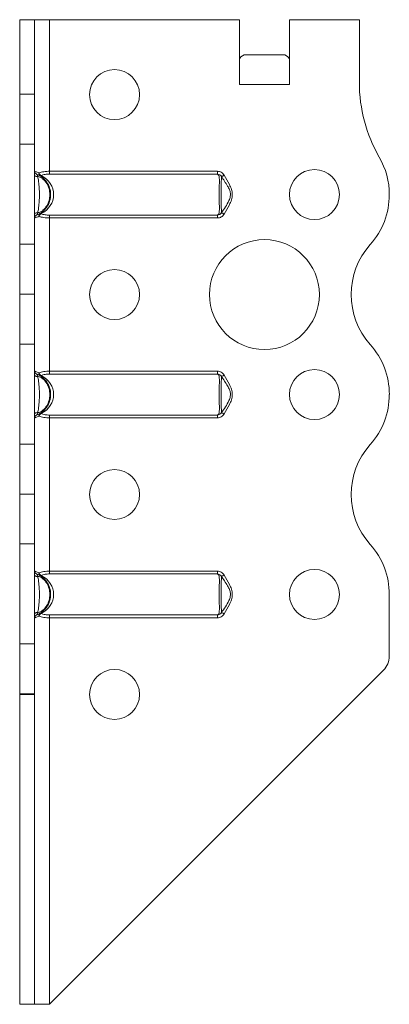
# Model space of a CAD drawing. Header units: millimetres. Extents: x 0 to 210, y 0 to 297.
# Tile 8 of 9: x 74 to 93, y 195 to 245. Entities that reach past the tile are written whole.
import ezdxf

# ---------------------------------------------------------------- set-up
doc = ezdxf.new("R2010")
doc.units = ezdxf.units.MM

msp = doc.modelspace()

# ---------------------------------------------------------------- linework, layer by layer
at = {"color": 7, "linetype": 'Continuous', "lineweight": 15}
for p, q in [((74.39, 244.598), (75.14, 244.598)), ((74.39, 240.873), (74.39, 244.598)), ((75.14, 240.873), (75.14, 244.598)), ((75.89, 244.598), (75.14, 244.598)), ((75.89, 237.014), (75.89, 244.598)), ((75.89, 244.598), (85.39, 244.598)), ((85.39, 241.348), (85.39, 244.598)), ((87.89, 241.348), (87.89, 244.598)), ((87.89, 244.598), (91.39, 244.598)), ((91.39, 244.598), (91.39, 241.458)), ((85.703, 242.848), (87.578, 242.848)), ((85.39, 241.348), (87.89, 241.348)), ((74.39, 240.873), (75.14, 240.873)), ((74.39, 238.373), (74.39, 240.873)), ((75.14, 240.873), (75.14, 238.373)), ((75.14, 238.373), (74.39, 238.373)), ((74.39, 233.372), (74.39, 238.373)), ((75.14, 233.372), (75.14, 238.373)), ((75.89, 237.014), (75.89, 236.874)), ((75.89, 237.014), (84.283, 237.014)), ((84.283, 237.014), (84.283, 236.874)), ((84.283, 236.874), (75.89, 236.874)), ((75.89, 234.821), (84.283, 234.821)), ((75.89, 234.821), (75.89, 234.681)), ((75.89, 227.014), (75.89, 234.681)), ((84.283, 234.681), (75.89, 234.681)), ((84.283, 234.821), (84.283, 234.681)), ((74.39, 233.372), (75.14, 233.372)), ((74.39, 230.872), (74.39, 233.372)), ((75.14, 233.372), (75.14, 230.872)), ((74.39, 230.872), (75.14, 230.872)), ((74.39, 228.373), (74.39, 230.872)), ((75.14, 230.872), (74.39, 230.872)), ((74.39, 230.872), (74.39, 230.872)), ((75.14, 230.872), (75.14, 228.373)), ((75.14, 230.872), (75.14, 230.872)), ((75.14, 228.373), (74.39, 228.373)), ((74.39, 223.372), (74.39, 228.373)), ((75.14, 223.372), (75.14, 228.373)), ((75.89, 226.874), (75.89, 227.014)), ((75.89, 227.014), (84.283, 227.014)), ((84.283, 226.874), (75.89, 226.874)), ((84.283, 226.874), (84.283, 227.014)), ((92.89, 225.848), (92.89, 225.848)), ((75.89, 224.821), (84.283, 224.821)), ((75.89, 224.681), (75.89, 224.821)), ((75.89, 217.014), (75.89, 224.681)), ((84.283, 224.681), (75.89, 224.681)), ((84.283, 224.681), (84.283, 224.821)), ((74.39, 223.372), (75.14, 223.372)), ((74.39, 220.872), (74.39, 223.372)), ((75.14, 223.372), (75.14, 220.872)), ((75.14, 220.872), (74.39, 220.872)), ((74.39, 220.872), (75.14, 220.872)), ((74.39, 220.872), (74.39, 220.872)), ((74.39, 218.373), (74.39, 220.872)), ((75.14, 220.872), (75.14, 220.872)), ((75.14, 220.872), (75.14, 218.373)), ((75.14, 218.373), (74.39, 218.373)), ((74.39, 213.372), (74.39, 218.373)), ((75.14, 213.372), (75.14, 218.373)), ((75.89, 216.874), (75.89, 217.014)), ((75.89, 217.014), (84.283, 217.014)), ((84.283, 216.874), (75.89, 216.874)), ((84.283, 216.874), (84.283, 217.014)), ((92.89, 215.847), (92.89, 212.762)), ((75.89, 214.821), (84.283, 214.821)), ((75.89, 214.681), (75.89, 214.821)), ((84.283, 214.681), (84.283, 214.821)), ((75.89, 195.348), (75.89, 214.681)), ((84.283, 214.681), (75.89, 214.681)), ((74.39, 213.372), (75.14, 213.372)), ((74.39, 210.872), (74.39, 213.372)), ((75.14, 213.372), (75.14, 210.872)), ((75.89, 195.348), (92.597, 212.055)), ((75.14, 210.872), (74.39, 210.872)), ((74.39, 210.848), (74.39, 210.872)), ((74.39, 210.848), (75.14, 210.848)), ((74.39, 195.348), (74.39, 210.848)), ((75.14, 210.848), (75.14, 210.872)), ((75.14, 195.348), (75.14, 210.848)), ((74.39, 195.348), (75.14, 195.348)), ((75.14, 195.348), (75.89, 195.348))]:
    msp.add_line(p, q, dxfattribs=at)
at = {"color": 7, "linetype": 'Continuous', "lineweight": 15, "flags": 128}
for points in [[(75.14, 236.818), (75.143, 236.804), (75.152, 236.791), (75.166, 236.779), (75.185, 236.769), (75.209, 236.76), (75.235, 236.754), (75.264, 236.75), (75.294, 236.749)], [(84.626, 236.818), (84.599, 236.804), (84.574, 236.791), (84.551, 236.779), (84.53, 236.769), (84.514, 236.76), (84.502, 236.754), (84.494, 236.75), (84.492, 236.749)], [(75.294, 234.946), (75.264, 234.945), (75.235, 234.941), (75.209, 234.935), (75.185, 234.926), (75.166, 234.916), (75.152, 234.904), (75.143, 234.891), (75.14, 234.877)], [(84.492, 234.946), (84.494, 234.945), (84.502, 234.941), (84.514, 234.935), (84.53, 234.926), (84.551, 234.916), (84.574, 234.904), (84.599, 234.891), (84.626, 234.877)], [(75.294, 226.749), (75.264, 226.75), (75.235, 226.754), (75.209, 226.76), (75.185, 226.769), (75.166, 226.779), (75.152, 226.791), (75.143, 226.804), (75.14, 226.818)], [(84.492, 226.749), (84.494, 226.75), (84.502, 226.754), (84.514, 226.76), (84.53, 226.769), (84.551, 226.779), (84.574, 226.791), (84.599, 226.804), (84.626, 226.818)], [(75.14, 224.877), (75.143, 224.891), (75.152, 224.904), (75.166, 224.916), (75.185, 224.926), (75.209, 224.935), (75.235, 224.941), (75.264, 224.945), (75.294, 224.946)], [(84.626, 224.877), (84.599, 224.891), (84.574, 224.904), (84.551, 224.916), (84.53, 224.926), (84.514, 224.935), (84.502, 224.941), (84.494, 224.945), (84.492, 224.946)], [(75.294, 216.749), (75.264, 216.75), (75.235, 216.754), (75.209, 216.76), (75.185, 216.769), (75.166, 216.779), (75.152, 216.791), (75.143, 216.804), (75.14, 216.818)], [(84.492, 216.749), (84.494, 216.75), (84.502, 216.754), (84.514, 216.76), (84.53, 216.769), (84.551, 216.779), (84.574, 216.791), (84.599, 216.804), (84.626, 216.818)], [(75.14, 214.877), (75.143, 214.891), (75.152, 214.904), (75.166, 214.916), (75.185, 214.926), (75.209, 214.935), (75.235, 214.941), (75.264, 214.945), (75.294, 214.946)], [(84.626, 214.877), (84.599, 214.891), (84.574, 214.904), (84.551, 214.916), (84.53, 214.926), (84.514, 214.935), (84.502, 214.941), (84.494, 214.945), (84.492, 214.946)]]:
    msp.add_lwpolyline(points, dxfattribs=at)
at = {"color": 7, "linetype": 'Continuous', "lineweight": 15}
for centre, radius in [((79.14, 240.848), 1.25), ((89.14, 235.848), 1.25), ((86.64, 230.848), 2.75), ((79.14, 230.848), 1.25), ((89.14, 225.848), 1.25), ((79.14, 220.848), 1.25), ((89.14, 215.848), 1.25), ((79.14, 210.848), 1.25)]:
    msp.add_circle(centre, radius, dxfattribs=at)
for centre, radius, start, end in [((98.89, 241.458), 7.5, 180, 209.9264), ((89.14, 235.845), 3.75, 0.0409, 29.9264), ((75.29, 237.014), 0.15, 180, 248.8998), ((75.461, 236.885), 0.11, 156.1869, 230.6486), ((75.558, 236.983), 0.206, 195.1743, 243.3112), ((75.428, 236.874), 0.0829, 243.0698, 296.9302), ((89.14, 235.848), 3.75, 318.1877, 0), ((75.29, 234.681), 0.15, 111.1002, 180), ((75.461, 234.81), 0.11, 129.3508, 203.8137), ((75.558, 234.712), 0.206, 116.6877, 164.8268), ((75.428, 234.821), 0.0829, 63.0698, 116.9302), ((94.73, 230.848), 3.75, 138.1877, 221.8196), ((89.143, 225.848), 3.748, 0, 41.8196), ((75.29, 227.014), 0.15, 180, 248.8998), ((75.461, 226.885), 0.11, 156.1869, 230.6486), ((75.558, 226.983), 0.206, 195.1743, 243.3112), ((75.428, 226.874), 0.0829, 243.0698, 296.9302), ((89.14, 225.848), 3.75, 318.1877, 0), ((75.29, 224.681), 0.15, 111.1002, 180), ((75.461, 224.81), 0.11, 129.3514, 203.8131), ((75.558, 224.712), 0.206, 116.6888, 164.8257), ((75.428, 224.821), 0.0829, 63.0745, 116.9255), ((94.73, 220.848), 3.75, 138.1877, 221.8123), ((89.14, 215.847), 3.75, 0, 41.8123), ((75.29, 217.014), 0.15, 180, 248.8998), ((75.461, 216.885), 0.11, 156.1869, 230.6482), ((75.558, 216.983), 0.206, 195.1738, 243.3109), ((75.428, 216.874), 0.0829, 243.0745, 296.9255), ((75.29, 214.681), 0.15, 111.1002, 180), ((75.461, 214.81), 0.11, 129.3514, 203.8131), ((75.558, 214.712), 0.206, 116.6888, 164.8257), ((75.428, 214.821), 0.0829, 63.0745, 116.9255), ((91.89, 212.762), 1, 315, 0)]:
    msp.add_arc(centre, radius, start, end, dxfattribs=at)
for centre, major_axis, ratio, start_param, end_param in [((85.703, 241.348), (0, 1.5), 0.416667, 0, 0.523599), ((87.578, 241.348), (0, 1.5), 0.416667, 5.759587, 6.283185), ((74.84, 235.848), (1.25, 0), 0.88, 5.236668, 7.329703), ((74.84, 225.848), (1.25, 0), 0.88, 5.236668, 7.329703), ((74.84, 215.848), (1.25, 0), 0.88, 5.236668, 7.329703)]:
    msp.add_ellipse(centre, major_axis=major_axis, ratio=ratio, start_param=start_param, end_param=end_param, dxfattribs=at)
for points, knots in [([(75.14, 237.014), (75.14, 237.014), (75.145, 237.012), (75.165, 237.006), (75.18, 237.001), (75.237, 236.981), (75.292, 236.961), (75.36, 236.93)], [0, 0, 0, 0, 0.25, 0.25, 0.5, 0.5, 1, 1, 1, 1]), ([(75.36, 236.93), (75.427, 236.961), (75.51, 236.981), (75.646, 237.001), (75.694, 237.006), (75.791, 237.012), (75.84, 237.014), (75.89, 237.014)], [0, 0, 0, 0, 0.5, 0.5, 0.75, 0.75, 1, 1, 1, 1]), ([(84.626, 236.818), (84.594, 236.88), (84.543, 236.93), (84.422, 236.996), (84.353, 237.014), (84.283, 237.014)], [0, 0, 0, 0, 0.5, 0.5, 1, 1, 1, 1]), ([(75.294, 236.749), (75.286, 236.787), (75.281, 236.817), (75.261, 236.857), (75.248, 236.869), (75.236, 236.874)], [0, 0, 0, 0, 0.5, 0.5, 1, 1, 1, 1]), ([(75.236, 236.874), (75.259, 236.865), (75.281, 236.856), (75.325, 236.835), (75.349, 236.823), (75.421, 236.784), (75.469, 236.752), (75.601, 236.649), (75.678, 236.569), (75.807, 236.384), (75.856, 236.284), (75.923, 236.07), (75.94, 235.959), (75.94, 235.791), (75.936, 235.734), (75.919, 235.624), (75.906, 235.57), (75.856, 235.411), (75.806, 235.308), (75.709, 235.171), (75.673, 235.127), (75.596, 235.046), (75.555, 235.009), (75.466, 234.941), (75.418, 234.91), (75.346, 234.87), (75.323, 234.859), (75.28, 234.839), (75.259, 234.83), (75.236, 234.821)], [0, 0, 0, 0, 0.03125, 0.03125, 0.0625, 0.0625, 0.125, 0.125, 0.25, 0.25, 0.375, 0.375, 0.5, 0.5, 0.5625, 0.5625, 0.625, 0.625, 0.75, 0.75, 0.8125, 0.8125, 0.875, 0.875, 0.9375, 0.9375, 0.96875, 0.96875, 1, 1, 1, 1]), ([(75.294, 234.946), (75.343, 234.944), (75.392, 234.961), (75.479, 235.006), (75.519, 235.034), (75.632, 235.13), (75.695, 235.207), (75.796, 235.373), (75.835, 235.465), (75.885, 235.652), (75.897, 235.75), (75.897, 235.946), (75.885, 236.042), (75.834, 236.232), (75.796, 236.322), (75.695, 236.489), (75.632, 236.565), (75.519, 236.661), (75.479, 236.689), (75.391, 236.734), (75.343, 236.751), (75.294, 236.749)], [0, 0, 0, 0, 0.0625, 0.0625, 0.125, 0.125, 0.25, 0.25, 0.375, 0.375, 0.5, 0.5, 0.625, 0.625, 0.75, 0.75, 0.875, 0.875, 0.9375, 0.9375, 1, 1, 1, 1]), ([(75.294, 236.749), (75.31, 236.676), (75.322, 236.605), (75.342, 236.463), (75.35, 236.392), (75.364, 236.247), (75.369, 236.173), (75.378, 236.016), (75.381, 235.933), (75.381, 235.764), (75.378, 235.679), (75.369, 235.523), (75.364, 235.449), (75.35, 235.304), (75.343, 235.233), (75.322, 235.091), (75.31, 235.02), (75.294, 234.946)], [0, 0, 0, 0, 0.125, 0.125, 0.25, 0.25, 0.375, 0.375, 0.5, 0.5, 0.625, 0.625, 0.75, 0.75, 0.875, 0.875, 1, 1, 1, 1]), ([(75.89, 236.874), (75.811, 236.874), (75.734, 236.869), (75.588, 236.846), (75.521, 236.828), (75.466, 236.8)], [0, 0, 0, 0, 0.5, 0.5, 1, 1, 1, 1]), ([(84.283, 234.821), (84.298, 234.83), (84.313, 234.839), (84.342, 234.86), (84.354, 234.872), (84.372, 234.912), (84.376, 234.943), (84.385, 235.045), (84.385, 235.127), (84.383, 235.31), (84.381, 235.412), (84.377, 235.626), (84.375, 235.737), (84.375, 235.962), (84.377, 236.072), (84.381, 236.286), (84.383, 236.386), (84.384, 236.523), (84.384, 236.567), (84.383, 236.648), (84.382, 236.685), (84.376, 236.753), (84.372, 236.784), (84.354, 236.823), (84.342, 236.835), (84.313, 236.856), (84.298, 236.865), (84.283, 236.874)], [0, 0, 0, 0, 0.03125, 0.03125, 0.0625, 0.0625, 0.125, 0.125, 0.25, 0.25, 0.375, 0.375, 0.5, 0.5, 0.625, 0.625, 0.75, 0.75, 0.8125, 0.8125, 0.875, 0.875, 0.9375, 0.9375, 0.96875, 0.96875, 1, 1, 1, 1]), ([(84.283, 236.874), (84.325, 236.869), (84.365, 236.857), (84.439, 236.817), (84.472, 236.787), (84.492, 236.749)], [0, 0, 0, 0, 0.5, 0.5, 1, 1, 1, 1]), ([(84.475, 234.934), (84.62, 235.13), (84.806, 235.382), (84.94, 235.731), (84.945, 235.921), (84.893, 236.102), (84.737, 236.388), (84.591, 236.603), (84.483, 236.761)], [0, 0, 0, 0, 0.34974, 0.451699, 0.532073, 0.619212, 0.719663, 1, 1, 1, 1]), ([(84.492, 236.749), (84.493, 236.751), (84.489, 236.734), (84.486, 236.689), (84.485, 236.661), (84.482, 236.566), (84.482, 236.489), (84.481, 236.323), (84.481, 236.232), (84.48, 236.043), (84.48, 235.947), (84.48, 235.75), (84.48, 235.653), (84.481, 235.463), (84.481, 235.372), (84.482, 235.206), (84.482, 235.129), (84.485, 235.034), (84.486, 235.006), (84.489, 234.961), (84.493, 234.944), (84.492, 234.946)], [0, 0, 0, 0, 0.0625, 0.0625, 0.125, 0.125, 0.25, 0.25, 0.375, 0.375, 0.5, 0.5, 0.625, 0.625, 0.75, 0.75, 0.875, 0.875, 0.9375, 0.9375, 1, 1, 1, 1]), ([(84.626, 236.818), (84.707, 236.66), (84.803, 236.51), (84.925, 236.274), (84.962, 236.194), (85.016, 236.025), (85.033, 235.937), (85.033, 235.76), (85.016, 235.67), (84.962, 235.501), (84.925, 235.421), (84.803, 235.185), (84.707, 235.035), (84.626, 234.877)], [0, 0, 0, 0, 0.25, 0.25, 0.375, 0.375, 0.5, 0.5, 0.625, 0.625, 0.75, 0.75, 1, 1, 1, 1]), ([(75.236, 234.821), (75.248, 234.826), (75.261, 234.838), (75.281, 234.878), (75.286, 234.908), (75.294, 234.946)], [0, 0, 0, 0, 0.5, 0.5, 1, 1, 1, 1]), ([(84.492, 234.946), (84.472, 234.908), (84.44, 234.878), (84.365, 234.838), (84.325, 234.826), (84.283, 234.821)], [0, 0, 0, 0, 0.5, 0.5, 1, 1, 1, 1]), ([(75.36, 234.765), (75.292, 234.734), (75.237, 234.714), (75.18, 234.694), (75.165, 234.689), (75.145, 234.683), (75.14, 234.681), (75.14, 234.681)], [0, 0, 0, 0, 0.5, 0.5, 0.75, 0.75, 1, 1, 1, 1]), ([(75.89, 234.681), (75.84, 234.681), (75.791, 234.683), (75.694, 234.689), (75.646, 234.694), (75.51, 234.714), (75.427, 234.734), (75.36, 234.765)], [0, 0, 0, 0, 0.25, 0.25, 0.5, 0.5, 1, 1, 1, 1]), ([(75.466, 234.895), (75.521, 234.867), (75.588, 234.849), (75.734, 234.826), (75.811, 234.821), (75.89, 234.821)], [0, 0, 0, 0, 0.5, 0.5, 1, 1, 1, 1]), ([(84.283, 234.681), (84.353, 234.681), (84.422, 234.699), (84.543, 234.765), (84.594, 234.815), (84.626, 234.877)], [0, 0, 0, 0, 0.5, 0.5, 1, 1, 1, 1]), ([(75.14, 227.014), (75.14, 227.014), (75.145, 227.012), (75.165, 227.006), (75.18, 227.001), (75.237, 226.981), (75.292, 226.961), (75.36, 226.93)], [0, 0, 0, 0, 0.25, 0.25, 0.5, 0.5, 1, 1, 1, 1]), ([(75.294, 226.749), (75.286, 226.787), (75.281, 226.817), (75.261, 226.857), (75.248, 226.869), (75.236, 226.874)], [0, 0, 0, 0, 0.5, 0.5, 1, 1, 1, 1]), ([(75.236, 226.874), (75.259, 226.865), (75.281, 226.856), (75.325, 226.835), (75.349, 226.823), (75.421, 226.784), (75.469, 226.752), (75.601, 226.649), (75.678, 226.569), (75.807, 226.384), (75.856, 226.284), (75.923, 226.07), (75.94, 225.959), (75.94, 225.791), (75.936, 225.734), (75.919, 225.624), (75.906, 225.57), (75.856, 225.411), (75.806, 225.308), (75.709, 225.171), (75.673, 225.127), (75.596, 225.046), (75.555, 225.009), (75.466, 224.941), (75.418, 224.91), (75.346, 224.87), (75.323, 224.859), (75.28, 224.839), (75.259, 224.83), (75.236, 224.821)], [0, 0, 0, 0, 0.03125, 0.03125, 0.0625, 0.0625, 0.125, 0.125, 0.25, 0.25, 0.375, 0.375, 0.5, 0.5, 0.5625, 0.5625, 0.625, 0.625, 0.75, 0.75, 0.8125, 0.8125, 0.875, 0.875, 0.9375, 0.9375, 0.96875, 0.96875, 1, 1, 1, 1]), ([(75.294, 224.946), (75.343, 224.944), (75.392, 224.961), (75.479, 225.006), (75.519, 225.034), (75.632, 225.13), (75.695, 225.207), (75.796, 225.373), (75.835, 225.465), (75.885, 225.652), (75.897, 225.75), (75.897, 225.946), (75.885, 226.042), (75.834, 226.232), (75.796, 226.322), (75.695, 226.489), (75.632, 226.565), (75.519, 226.661), (75.479, 226.689), (75.391, 226.734), (75.343, 226.751), (75.294, 226.749)], [0, 0, 0, 0, 0.0625, 0.0625, 0.125, 0.125, 0.25, 0.25, 0.375, 0.375, 0.5, 0.5, 0.625, 0.625, 0.75, 0.75, 0.875, 0.875, 0.9375, 0.9375, 1, 1, 1, 1]), ([(75.294, 226.749), (75.31, 226.676), (75.322, 226.605), (75.342, 226.463), (75.35, 226.392), (75.364, 226.247), (75.369, 226.173), (75.378, 226.016), (75.381, 225.933), (75.381, 225.764), (75.378, 225.679), (75.369, 225.523), (75.364, 225.449), (75.35, 225.304), (75.343, 225.233), (75.322, 225.091), (75.31, 225.02), (75.294, 224.946)], [0, 0, 0, 0, 0.125, 0.125, 0.25, 0.25, 0.375, 0.375, 0.5, 0.5, 0.625, 0.625, 0.75, 0.75, 0.875, 0.875, 1, 1, 1, 1]), ([(75.36, 226.93), (75.427, 226.961), (75.51, 226.981), (75.646, 227.001), (75.694, 227.006), (75.791, 227.012), (75.84, 227.014), (75.89, 227.014)], [0, 0, 0, 0, 0.5, 0.5, 0.75, 0.75, 1, 1, 1, 1]), ([(75.89, 226.874), (75.811, 226.874), (75.734, 226.869), (75.588, 226.846), (75.521, 226.828), (75.466, 226.8)], [0, 0, 0, 0, 0.5, 0.5, 1, 1, 1, 1]), ([(84.626, 226.818), (84.594, 226.88), (84.543, 226.93), (84.422, 226.996), (84.353, 227.014), (84.283, 227.014)], [0, 0, 0, 0, 0.5, 0.5, 1, 1, 1, 1]), ([(84.283, 224.821), (84.298, 224.83), (84.313, 224.839), (84.342, 224.86), (84.354, 224.872), (84.372, 224.912), (84.376, 224.943), (84.385, 225.045), (84.385, 225.127), (84.383, 225.31), (84.381, 225.412), (84.377, 225.626), (84.375, 225.737), (84.375, 225.962), (84.377, 226.072), (84.381, 226.286), (84.383, 226.386), (84.384, 226.523), (84.384, 226.567), (84.383, 226.648), (84.382, 226.685), (84.376, 226.753), (84.372, 226.784), (84.354, 226.823), (84.342, 226.835), (84.313, 226.856), (84.298, 226.865), (84.283, 226.874)], [0, 0, 0, 0, 0.03125, 0.03125, 0.0625, 0.0625, 0.125, 0.125, 0.25, 0.25, 0.375, 0.375, 0.5, 0.5, 0.625, 0.625, 0.75, 0.75, 0.8125, 0.8125, 0.875, 0.875, 0.9375, 0.9375, 0.96875, 0.96875, 1, 1, 1, 1]), ([(84.283, 226.874), (84.325, 226.869), (84.365, 226.857), (84.439, 226.817), (84.472, 226.787), (84.492, 226.749)], [0, 0, 0, 0, 0.5, 0.5, 1, 1, 1, 1]), ([(84.475, 224.934), (84.62, 225.13), (84.806, 225.382), (84.94, 225.731), (84.945, 225.921), (84.893, 226.102), (84.737, 226.388), (84.591, 226.603), (84.483, 226.761)], [0, 0, 0, 0, 0.349741, 0.451699, 0.532074, 0.619213, 0.719663, 1, 1, 1, 1]), ([(84.492, 226.749), (84.493, 226.751), (84.489, 226.734), (84.486, 226.689), (84.485, 226.661), (84.482, 226.566), (84.482, 226.489), (84.481, 226.323), (84.481, 226.232), (84.48, 226.043), (84.48, 225.947), (84.48, 225.75), (84.48, 225.653), (84.481, 225.463), (84.481, 225.372), (84.482, 225.206), (84.482, 225.129), (84.485, 225.034), (84.486, 225.006), (84.489, 224.961), (84.493, 224.944), (84.492, 224.946)], [0, 0, 0, 0, 0.0625, 0.0625, 0.125, 0.125, 0.25, 0.25, 0.375, 0.375, 0.5, 0.5, 0.625, 0.625, 0.75, 0.75, 0.875, 0.875, 0.9375, 0.9375, 1, 1, 1, 1]), ([(84.626, 226.818), (84.707, 226.66), (84.803, 226.51), (84.925, 226.274), (84.962, 226.194), (85.016, 226.025), (85.033, 225.937), (85.033, 225.76), (85.016, 225.67), (84.962, 225.501), (84.925, 225.421), (84.803, 225.185), (84.707, 225.035), (84.626, 224.877)], [0, 0, 0, 0, 0.25, 0.25, 0.375, 0.375, 0.5, 0.5, 0.625, 0.625, 0.75, 0.75, 1, 1, 1, 1]), ([(75.36, 224.765), (75.292, 224.734), (75.237, 224.714), (75.18, 224.694), (75.165, 224.689), (75.145, 224.683), (75.14, 224.681), (75.14, 224.681)], [0, 0, 0, 0, 0.5, 0.5, 0.75, 0.75, 1, 1, 1, 1]), ([(75.236, 224.821), (75.248, 224.826), (75.261, 224.838), (75.281, 224.878), (75.286, 224.908), (75.294, 224.946)], [0, 0, 0, 0, 0.5, 0.5, 1, 1, 1, 1]), ([(75.89, 224.681), (75.84, 224.681), (75.791, 224.683), (75.694, 224.689), (75.646, 224.694), (75.51, 224.714), (75.427, 224.734), (75.36, 224.765)], [0, 0, 0, 0, 0.25, 0.25, 0.5, 0.5, 1, 1, 1, 1]), ([(75.466, 224.895), (75.521, 224.867), (75.588, 224.849), (75.734, 224.826), (75.811, 224.821), (75.89, 224.821)], [0, 0, 0, 0, 0.5, 0.5, 1, 1, 1, 1]), ([(84.492, 224.946), (84.472, 224.908), (84.44, 224.878), (84.365, 224.838), (84.325, 224.826), (84.283, 224.821)], [0, 0, 0, 0, 0.5, 0.5, 1, 1, 1, 1]), ([(84.283, 224.681), (84.353, 224.681), (84.422, 224.699), (84.543, 224.765), (84.594, 224.815), (84.626, 224.877)], [0, 0, 0, 0, 0.5, 0.5, 1, 1, 1, 1]), ([(75.14, 217.014), (75.14, 217.014), (75.145, 217.012), (75.165, 217.006), (75.18, 217.001), (75.237, 216.981), (75.292, 216.961), (75.36, 216.93)], [0, 0, 0, 0, 0.25, 0.25, 0.5, 0.5, 1, 1, 1, 1]), ([(75.294, 216.749), (75.286, 216.787), (75.281, 216.817), (75.261, 216.857), (75.248, 216.869), (75.236, 216.874)], [0, 0, 0, 0, 0.5, 0.5, 1, 1, 1, 1]), ([(75.236, 216.874), (75.259, 216.865), (75.281, 216.856), (75.325, 216.835), (75.349, 216.823), (75.421, 216.784), (75.469, 216.752), (75.601, 216.649), (75.678, 216.569), (75.807, 216.384), (75.856, 216.284), (75.923, 216.07), (75.94, 215.959), (75.94, 215.791), (75.936, 215.734), (75.919, 215.624), (75.906, 215.57), (75.856, 215.411), (75.806, 215.308), (75.709, 215.171), (75.673, 215.127), (75.596, 215.046), (75.555, 215.009), (75.466, 214.941), (75.418, 214.91), (75.346, 214.87), (75.323, 214.859), (75.28, 214.839), (75.259, 214.83), (75.236, 214.821)], [0, 0, 0, 0, 0.03125, 0.03125, 0.0625, 0.0625, 0.125, 0.125, 0.25, 0.25, 0.375, 0.375, 0.5, 0.5, 0.5625, 0.5625, 0.625, 0.625, 0.75, 0.75, 0.8125, 0.8125, 0.875, 0.875, 0.9375, 0.9375, 0.96875, 0.96875, 1, 1, 1, 1]), ([(75.294, 214.946), (75.343, 214.944), (75.392, 214.961), (75.479, 215.006), (75.519, 215.034), (75.632, 215.13), (75.695, 215.207), (75.796, 215.373), (75.835, 215.465), (75.885, 215.652), (75.897, 215.75), (75.897, 215.946), (75.885, 216.042), (75.834, 216.232), (75.796, 216.322), (75.695, 216.489), (75.632, 216.565), (75.519, 216.661), (75.479, 216.689), (75.391, 216.734), (75.343, 216.751), (75.294, 216.749)], [0, 0, 0, 0, 0.0625, 0.0625, 0.125, 0.125, 0.25, 0.25, 0.375, 0.375, 0.5, 0.5, 0.625, 0.625, 0.75, 0.75, 0.875, 0.875, 0.9375, 0.9375, 1, 1, 1, 1]), ([(75.294, 216.749), (75.31, 216.676), (75.322, 216.605), (75.342, 216.463), (75.35, 216.392), (75.364, 216.247), (75.369, 216.173), (75.378, 216.016), (75.381, 215.933), (75.381, 215.764), (75.378, 215.679), (75.369, 215.523), (75.364, 215.449), (75.35, 215.304), (75.343, 215.233), (75.322, 215.091), (75.31, 215.02), (75.294, 214.946)], [0, 0, 0, 0, 0.125, 0.125, 0.25, 0.25, 0.375, 0.375, 0.5, 0.5, 0.625, 0.625, 0.75, 0.75, 0.875, 0.875, 1, 1, 1, 1]), ([(75.36, 216.93), (75.427, 216.961), (75.51, 216.981), (75.646, 217.001), (75.694, 217.006), (75.791, 217.012), (75.84, 217.014), (75.89, 217.014)], [0, 0, 0, 0, 0.5, 0.5, 0.75, 0.75, 1, 1, 1, 1]), ([(75.89, 216.874), (75.811, 216.874), (75.734, 216.869), (75.588, 216.846), (75.521, 216.828), (75.466, 216.8)], [0, 0, 0, 0, 0.5, 0.5, 1, 1, 1, 1]), ([(84.626, 216.818), (84.594, 216.88), (84.543, 216.93), (84.422, 216.996), (84.353, 217.014), (84.283, 217.014)], [0, 0, 0, 0, 0.5, 0.5, 1, 1, 1, 1]), ([(84.283, 214.821), (84.298, 214.83), (84.313, 214.839), (84.342, 214.86), (84.354, 214.872), (84.372, 214.912), (84.376, 214.943), (84.385, 215.045), (84.385, 215.127), (84.383, 215.31), (84.381, 215.412), (84.377, 215.626), (84.375, 215.737), (84.375, 215.962), (84.377, 216.072), (84.381, 216.286), (84.383, 216.386), (84.384, 216.523), (84.384, 216.567), (84.383, 216.648), (84.382, 216.685), (84.376, 216.753), (84.372, 216.784), (84.354, 216.823), (84.342, 216.835), (84.313, 216.856), (84.298, 216.865), (84.283, 216.874)], [0, 0, 0, 0, 0.03125, 0.03125, 0.0625, 0.0625, 0.125, 0.125, 0.25, 0.25, 0.375, 0.375, 0.5, 0.5, 0.625, 0.625, 0.75, 0.75, 0.8125, 0.8125, 0.875, 0.875, 0.9375, 0.9375, 0.96875, 0.96875, 1, 1, 1, 1]), ([(84.283, 216.874), (84.325, 216.869), (84.365, 216.857), (84.439, 216.817), (84.472, 216.787), (84.492, 216.749)], [0, 0, 0, 0, 0.5, 0.5, 1, 1, 1, 1]), ([(84.475, 214.934), (84.62, 215.13), (84.806, 215.382), (84.94, 215.731), (84.945, 215.921), (84.893, 216.102), (84.737, 216.388), (84.591, 216.603), (84.483, 216.761)], [0, 0, 0, 0, 0.349741, 0.451699, 0.532073, 0.619213, 0.719664, 1, 1, 1, 1]), ([(84.492, 216.749), (84.493, 216.751), (84.489, 216.734), (84.486, 216.689), (84.485, 216.661), (84.482, 216.566), (84.482, 216.489), (84.481, 216.323), (84.481, 216.232), (84.48, 216.043), (84.48, 215.947), (84.48, 215.75), (84.48, 215.653), (84.481, 215.463), (84.481, 215.372), (84.482, 215.206), (84.482, 215.129), (84.485, 215.034), (84.486, 215.006), (84.489, 214.961), (84.493, 214.944), (84.492, 214.946)], [0, 0, 0, 0, 0.0625, 0.0625, 0.125, 0.125, 0.25, 0.25, 0.375, 0.375, 0.5, 0.5, 0.625, 0.625, 0.75, 0.75, 0.875, 0.875, 0.9375, 0.9375, 1, 1, 1, 1]), ([(84.626, 216.818), (84.707, 216.66), (84.803, 216.51), (84.925, 216.274), (84.962, 216.194), (85.016, 216.025), (85.033, 215.937), (85.033, 215.76), (85.016, 215.67), (84.962, 215.501), (84.925, 215.421), (84.803, 215.185), (84.707, 215.035), (84.626, 214.877)], [0, 0, 0, 0, 0.25, 0.25, 0.375, 0.375, 0.5, 0.5, 0.625, 0.625, 0.75, 0.75, 1, 1, 1, 1]), ([(75.36, 214.765), (75.292, 214.734), (75.237, 214.714), (75.18, 214.694), (75.165, 214.689), (75.145, 214.683), (75.14, 214.681), (75.14, 214.681)], [0, 0, 0, 0, 0.5, 0.5, 0.75, 0.75, 1, 1, 1, 1]), ([(75.236, 214.821), (75.248, 214.826), (75.261, 214.838), (75.281, 214.878), (75.286, 214.908), (75.294, 214.946)], [0, 0, 0, 0, 0.5, 0.5, 1, 1, 1, 1]), ([(75.89, 214.681), (75.84, 214.681), (75.791, 214.683), (75.694, 214.689), (75.646, 214.694), (75.51, 214.714), (75.427, 214.734), (75.36, 214.765)], [0, 0, 0, 0, 0.25, 0.25, 0.5, 0.5, 1, 1, 1, 1]), ([(75.466, 214.895), (75.521, 214.867), (75.588, 214.849), (75.734, 214.826), (75.811, 214.821), (75.89, 214.821)], [0, 0, 0, 0, 0.5, 0.5, 1, 1, 1, 1]), ([(84.492, 214.946), (84.472, 214.908), (84.44, 214.878), (84.365, 214.838), (84.325, 214.826), (84.283, 214.821)], [0, 0, 0, 0, 0.5, 0.5, 1, 1, 1, 1]), ([(84.283, 214.681), (84.353, 214.681), (84.422, 214.699), (84.543, 214.765), (84.594, 214.815), (84.626, 214.877)], [0, 0, 0, 0, 0.5, 0.5, 1, 1, 1, 1])]:
    msp.add_open_spline(points, degree=3, knots=knots, dxfattribs=at)

doc.saveas('drawing.dxf')
